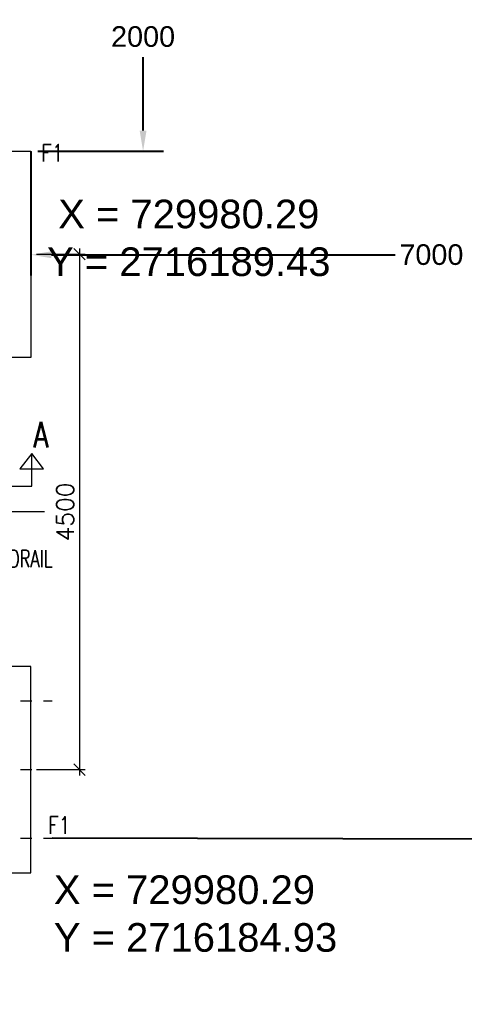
# Model space of a CAD drawing. Header units: inches. Extents: x 727810 to 1461440, y 2714588 to 5435005.
# Tile 221 of 233: x 729980.94 to 729984.82, y 2716182.88 to 2716191.48. Entities that reach past the tile are written whole.
import ezdxf

# ---------------------------------------------------------------- set-up
doc = ezdxf.new("R2010")
doc.units = ezdxf.units.IN
doc.header["$MEASUREMENT"] = 0
doc.linetypes.add('DIVIDEX2', pattern=[2.5, 1, -0.5, 0, -0.5, 0, -0.5])
for name, color, linetype in [('DETAILS', 7, 'Continuous'), ('Inverter Room', 7, 'Continuous'), ('SCB', 7, 'Continuous')]:
    doc.layers.add(name, color=color, linetype=linetype)
doc.styles.add('RANJAN', font='romans.shx', dxfattribs={"width": 0.75})
doc.styles.add('ROMANS', font='ROMANS.shx', dxfattribs={"height": 10})
doc.styles.get("Standard").update_dxf_attribs({"font": 'arial.ttf'})
doc.dimstyles.new('ROMANS$0', dxfattribs={"dimscale": 100, "dimtxt": 100, "dimasz": 1, "dimexe": 0.5, "dimexo": 0.5, "dimgap": 0.5, "dimtad": 1, "dimdec": 0, "dimrnd": 5, "dimdsep": 46, "dimtxsty": 'ROMANS', "dimblk": 'OBLIQUE', "dimcen": 1, "dimdle": 0.5, "dimclrd": 6, "dimclre": 6, "dimclrt": 3, "dimadec": 0, "dimazin": 0, "dimtfac": 1, "dimtdec": 0, "dimtix": 1, "dimtmove": 0, "dimatfit": 3, "dimldrblk": 'OBLIQUE', "dimfxl": 1, "dimtolj": 1, "dimtzin": 0, "dimarcsym": 0})
doc.dimstyles.new('ROMANS$7', dxfattribs={"dimscale": 100, "dimtxt": 2.5, "dimasz": 2, "dimexe": 20, "dimexo": 20, "dimgap": 0.5, "dimtad": 1, "dimdec": 0, "dimrnd": 5, "dimzin": 0, "dimdsep": 46, "dimtxsty": 'ROMANS', "dimcen": 0.09, "dimdle": 20, "dimclrd": 256, "dimclre": 256, "dimclrt": 3, "dimadec": 0, "dimazin": 0, "dimtfac": 20, "dimtdec": 0, "dimtix": 1, "dimtmove": 2, "dimatfit": 3, "dimfxl": 1, "dimtolj": 1, "dimtzin": 0, "dimarcsym": 0})

# ---------------------------------------------------------------- blocks, each defined once
blk = doc.blocks.new('_Oblique')
at = {"color": 0, "linetype": 'ByBlock', "lineweight": -2}
blk.add_line((-0.5, -0.5), (0.5, 0.5), dxfattribs=at)
blk = doc.blocks.new('*D68')
at = {"layer": 'Inverter Room', "color": 6, "lineweight": -2, "ltscale": 0.5, "transparency": 16777216}
for p, q in [((2062961.7, -2319081.5), (2063387.6, -2319081.5)), ((2063337.6, -2319031.5), (2063337.6, -2323631.5)), ((2062961.7, -2323581.5), (2063387.6, -2323581.5))]:
    blk.add_line(p, q, dxfattribs=at)
at = {"layer": 'Inverter Room', "color": 0, "ltscale": 0.5, "transparency": 16777216}
for p in [(2062911.7, -2319081.5), (2062911.7, -2323581.5), (2063337.6, -2323581.5)]:
    blk.add_point(p, dxfattribs=at)
at = {"layer": 'Inverter Room', "color": 6, "lineweight": -2, "ltscale": 0.5, "transparency": 16777216, "xscale": 100, "yscale": 100, "zscale": 100}
for p, rotation in [((2063337.6, -2319081.5), 90), ((2063337.6, -2323581.5), 270)]:
    blk.add_blockref('_Oblique', p, dxfattribs=dict(at, rotation=rotation))
at = {"layer": 'Inverter Room', "color": 3, "ltscale": 0.5, "transparency": 16777216, "insert": (2063212.6, -2321331.5), "char_height": 150, "attachment_point": 5, "rotation": 90, "style": 'ROMANS'}
blk.add_mtext('\\A1;4500', dxfattribs=at)
blk = doc.blocks.new('dshshh')
at = {"layer": 'DETAILS', "linetype": 'DIVIDEX2', "ltscale": 0.5}
for p, q in [((2061022.3, -2322981.5), (2063098.3, -2322981.5)), ((2061022.3, -2323581.5), (2063098.3, -2323581.5)), ((2061022.3, -2324181.5), (2063098.3, -2324181.5))]:
    blk.add_line(p, q, dxfattribs=at)
at = {"layer": 'Inverter Room', "ltscale": 2}
blk.add_line((2063030.8, -2321331.5), (2052980.6, -2321331.5), dxfattribs=at)
at = {"layer": 'Inverter Room', "color": 4, "ltscale": 0.5}
for points in [[(2062911.7, -2319981.5), (2061411.7, -2319981.5), (2061411.7, -2318181.5), (2062911.7, -2318181.5)], [(2062911.7, -2322681.5), (2061411.7, -2322681.5), (2061411.7, -2324481.5), (2062911.7, -2324481.5)]]:
    blk.add_lwpolyline(points, close=True, dxfattribs=at)
at = {"layer": 'Inverter Room', "color": 4, "linetype": 'Continuous'}
blk.add_lwpolyline([(2062701.9, -2321107.4), (2062921.9, -2321107.4), (2062921.9, -2320822.1), (2062816.3, -2320955.9), (2063024.1, -2320955.9), (2062921.9, -2320822.1)], dxfattribs=at)
at = {"layer": 'Inverter Room', "color": 3, "linetype": 'Continuous', "style": 'ROMANS', "width": 0.8}
for p in [(2063002.9, -2318271.9), (2063062.7, -2324141.8)]:
    blk.add_text('F1', height=150, dxfattribs=at).set_placement(p)
at = {"layer": 'Inverter Room', "color": 2, "linetype": 'Continuous', "ltscale": 0.6, "style": 'RANJAN', "width": 0.75}
blk.add_text('A', height=225, dxfattribs=at).set_placement((2062934.3, -2320770.1))
at = {"layer": 'Inverter Room', "color": 3, "style": 'ROMANS', "width": 0.7}
blk.add_text('HANDRAIL', height=150, dxfattribs=at).set_placement((2062440.9, -2321814.2))
at = {"layer": 'Inverter Room', "ltscale": 0.5}
dim = blk.add_linear_dim(base=(2063337.6, -2323581.5), p1=(2062911.7, -2319081.5), p2=(2062911.7, -2323581.5), angle=90, dimstyle='ROMANS$0', override={"dimtxt": 150, "dimfxl": 0.75, "dimarcsym": 1}, dxfattribs=at)
dim.commit()
dim.dimension.update_dxf_attribs({"geometry": '*D68', "text_midpoint": (2063212.6, -2321331.5)})

msp = doc.modelspace()

# ---------------------------------------------------------------- linework, layer by layer
at = {"color": 6, "lineweight": 40}
msp.add_line((729982.01708, 2716190.51275), (729982.01708, 2716191.15273), dxfattribs=at)
msp.add_solid([(729981.98708, 2716190.51275), (729982.04708, 2716190.51275), (729982.01708, 2716190.33275)], dxfattribs=at)

# ---------------------------------------------------------------- block references
at = {"layer": 'DETAILS', "xscale": 0.001, "yscale": 0.001, "zscale": 0.001}
msp.add_blockref('dshshh', (727918.12443, 2718508.51425), dxfattribs=at)

# ---------------------------------------------------------------- texts
at = {"color": 6, "lineweight": 40, "char_height": 0.18, "attachment_point": 5}
for s, insert in [('2000', (729982.01708, 2716191.33275)), ('7000', (729984.53574, 2716189.42863))]:
    msp.add_mtext(s, dxfattribs=dict(at, insert=insert))

# ---------------------------------------------------------------- next in the draw order: linework, layer by layer
at = {"color": 6, "lineweight": 40}
for p, q in [((729981.03617, 2716190.33056), (729981.03617, 2716189.24863)), ((729981.09867, 2716190.33275), (729982.19708, 2716190.33275)), ((729981.21617, 2716189.42863), (729984.22067, 2716189.42863))]:
    msp.add_line(p, q, dxfattribs=at)
msp.add_solid([(729981.21617, 2716189.45863), (729981.21617, 2716189.39863), (729981.03617, 2716189.42863)], dxfattribs=at)
at = {"layer": 'DETAILS', "color": 6, "lineweight": 40}
msp.add_line((730054.00726, 2716184.19492), (729981.2227, 2716184.33275), dxfattribs=at)

# ---------------------------------------------------------------- next in the draw order: texts
at = {"layer": 'SCB', "color": 3, "lineweight": 40, "char_height": 0.25, "attachment_point": 1}
for s, insert, width in [(' X = 729980.29     Y = 2716189.43', (729981.17886, 2716189.90959), 3.0406003), (' X = 729980.29     Y = 2716189.43', (729981.17886, 2716189.90959), 3.0406003), ('X = 729980.29     Y = 2716184.93 ', (729981.23773, 2716184.00922), 2.9539753), ('X = 729980.29     Y = 2716184.93 ', (729981.23773, 2716184.00922), 2.9539753)]:
    msp.add_mtext(s, dxfattribs=dict(at, insert=insert, width=width))

# ---------------------------------------------------------------- next in the draw order: leaders
at = {"layer": 'Inverter Room', "ltscale": 0.5}
for points in [[(729921.17402, 2716084.59473, 0.21928), (729921.65334, 2716084.93742, 0.21928), (729921.85725, 2716084.93742, 0.21928)], [(729988.68615, 2716189.53275), (729988.44543, 2716188.54975), (729987.87883, 2716188.5574)]]:
    msp.add_leader(points, dimstyle='ROMANS$7', override={"dimtxt": 150, "dimgap": 0.5, "dimtad": 0, "dimtfill": 1, "dimarcsym": 1}, dxfattribs=at)

doc.saveas('drawing.dxf')
